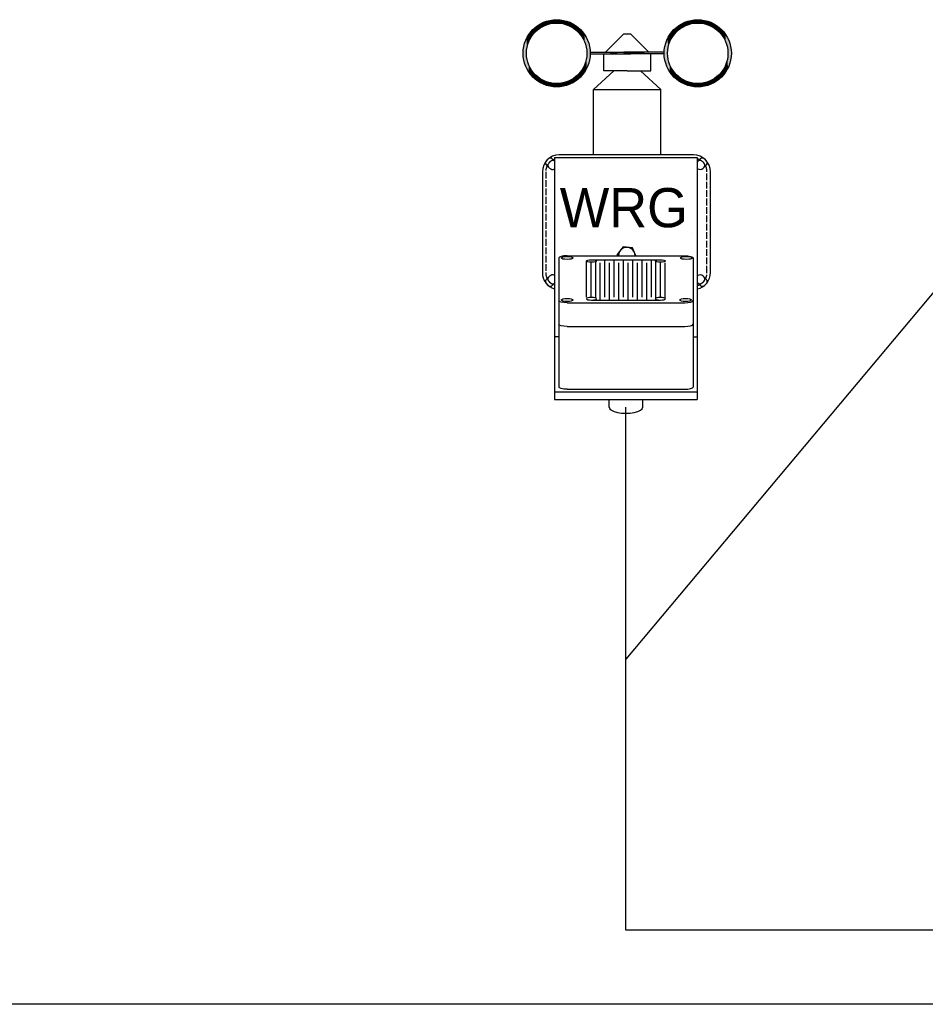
# Model space of a CAD drawing. Header units: millimetres. Extents: x 2709036 to 2756280, y 168165 to 192362.
# Tile 168 of 192: x 2741999 to 2743616, y 174588 to 176346. Entities that reach past the tile are written whole.
import ezdxf

# ---------------------------------------------------------------- set-up
doc = ezdxf.new("R2010")
doc.units = ezdxf.units.MM
doc.header["$MEASUREMENT"] = 0
doc.linetypes.add('ACAD_ISO02W100', pattern=[15, 12, -3])
for name, color, linetype in [('D+H Urządzenia', 30, 'Continuous'), ('DH_SO_HDGs', 3, 'Continuous'), ('DH_SO_NKGs', 14, 'Continuous'), ('DH_SO_YDY', 140, 'Continuous')]:
    doc.layers.add(name, color=color, linetype=linetype)
doc.styles.add('EXPLODED0', font='txt', dxfattribs={"height": 0.2})

msp = doc.modelspace()

# ---------------------------------------------------------------- linework, layer by layer
at = {"layer": 'D+H Urządzenia'}
for p, q in [((2743077.9, 176320.2), (2743045.4, 176287.7)), ((2743077.9, 176320.2), (2743089.9, 176320.2)), ((2743089.9, 176320.2), (2743122.4, 176287.7)), ((2743017.5, 176284.7), (2743090.2, 176284.7)), ((2743017.6, 176287.7), (2743090.2, 176287.7)), ((2743042.4, 176284.7), (2743041.9, 176284.2)), ((2743041.9, 176254.2), (2743041.9, 176284.2)), ((2743077.7, 176287.7), (2743053.9, 176286.2)), ((2743053.9, 176286.2), (2743077.7, 176284.7)), ((2743150.2, 176287.7), (2743077.7, 176287.7)), ((2743150.2, 176284.7), (2743077.7, 176284.7)), ((2743090.2, 176287.7), (2743113.9, 176286.2)), ((2743113.9, 176286.2), (2743090.2, 176284.7)), ((2743125.4, 176284.7), (2743125.9, 176284.2)), ((2743125.9, 176254.2), (2743125.9, 176284.2)), ((2743059.9, 176254.2), (2743023.9, 176221.2)), ((2743083.9, 176254.2), (2743041.9, 176254.2)), ((2743083.9, 176254.2), (2743125.9, 176254.2)), ((2743107.9, 176254.2), (2743143.9, 176221.2)), ((2743023.9, 176104.2), (2743023.9, 176221.2)), ((2743023.9, 176221.2), (2743143.9, 176221.2)), ((2743143.9, 176104.2), (2743143.9, 176221.2)), ((2742954.1, 176099.7), (2743209.1, 176099.7)), ((2742954.1, 176099.7), (2742954.1, 175667.5)), ((2743202.4, 176104.2), (2742962.4, 176104.2)), ((2743021.6, 176099.7), (2743141.6, 176099.7)), ((2743209.1, 176099.7), (2743209.1, 175667.5)), ((2742939.2, 176086.8), (2742945.4, 176080.6)), ((2742949.7, 176097.4), (2742954.1, 176093.1)), ((2743215, 176097.4), (2743208.7, 176091.2)), ((2743225.6, 176086.8), (2743219.3, 176080.6)), ((2742932.4, 176074.2), (2742932.4, 175894.2)), ((2743232.4, 175894.2), (2743232.4, 176074.2)), ((2743197.9, 175963.2), (2743197.9, 175963.2)), ((2742976.6, 175924.2), (2743186.6, 175924.2)), ((2742961.6, 175920.3), (2742961.6, 175689.9)), ((2743011.1, 175850.4), (2743011.1, 175915)), ((2743019.4, 175849.6), (2743019.4, 175911.9)), ((2743020.1, 175917.2), (2743143.1, 175917.2)), ((2743027.6, 175916.2), (2743027.6, 175916.2)), ((2743027.6, 175850.4), (2743027.6, 175913.8)), ((2743035.9, 175845.1), (2743035.9, 175911.9)), ((2743044.2, 175850.4), (2743044.2, 175917.2)), ((2743052.5, 175845.1), (2743052.5, 175911.9)), ((2743060.8, 175850.4), (2743060.8, 175917.2)), ((2743069, 175845.1), (2743069, 175911.9)), ((2743077.3, 175850.4), (2743077.3, 175917.2)), ((2743085.6, 175845.1), (2743085.6, 175911.9)), ((2743093.9, 175850.4), (2743093.9, 175917.2)), ((2743102.2, 175845.1), (2743102.2, 175911.9)), ((2743110.4, 175850.4), (2743110.4, 175917.2)), ((2743118.7, 175845.1), (2743118.7, 175911.9)), ((2743127, 175850.4), (2743127, 175917.2)), ((2743135.3, 175848.5), (2743135.3, 175914)), ((2743143.6, 175850.4), (2743143.6, 175912.8)), ((2743151.8, 175847.9), (2743151.8, 175911.9)), ((2743201.6, 175920.3), (2743201.6, 175689.9)), ((2742939.2, 175881.6), (2742945.4, 175887.9)), ((2742949.7, 175871), (2742954.1, 175875.4)), ((2743215, 175871), (2743208.7, 175877.3)), ((2743225.6, 175881.6), (2743219.3, 175887.9)), ((2742976.6, 175840.4), (2743186.6, 175840.4)), ((2743020.1, 175845.1), (2743143.1, 175845.1)), ((2742976.6, 175798.2), (2743186.6, 175798.2)), ((2742961.6, 175779.7), (2742954.1, 175779.7)), ((2743201.6, 175779.7), (2743209.1, 175779.7)), ((2742954.1, 175681.6), (2743209.1, 175681.6)), ((2742976.6, 175686), (2743186.6, 175686)), ((2742954.1, 175667.5), (2743209.1, 175667.5)), ((2743051.6, 175653.7), (2743051.6, 175667.5)), ((2743111.6, 175653.7), (2743111.6, 175667.5))]:
    msp.add_line(p, q, dxfattribs=at)
at = {"layer": 'D+H Urządzenia', "linetype": 'ACAD_ISO02W100'}
for p, q in [((2742938.4, 176074.2), (2742938.4, 175894.2)), ((2743226.4, 175894.2), (2743226.4, 176074.2))]:
    msp.add_line(p, q, dxfattribs=at)
at = {"layer": 'D+H Urządzenia', "linetype": 'Continuous'}
for p, q in [((2743076.4, 175940.2), (2743066.1, 175926.6)), ((2743067.1, 175924.2), (2743066.1, 175926.6)), ((2743093.4, 175938.2), (2743076.4, 175940.2)), ((2743099.3, 175924.2), (2743093.4, 175938.2))]:
    msp.add_line(p, q, dxfattribs=at)
at = {"layer": 'D+H Urządzenia', "extrusion": (0, -0.258819, 0.965926)}
msp.add_line((2742961.6, 175848.2, 0.6), (2742961.6, 175844.3, -0.1), dxfattribs=at)
at = {"layer": 'D+H Urządzenia'}
for centre, radius in [((2742957.9, 176285.7), 60), ((2743209.9, 176285.7), 60), ((2742957.9, 176285.7), 54), ((2743209.9, 176285.7), 54)]:
    msp.add_circle(centre, radius, dxfattribs=at)
for centre, radius, start, end in [((2742962.4, 176074.2), 30, 90, 180), ((2743202.4, 176074.2), 30, 0, 90), ((2742942.3, 176090), 4.5, 141.7373, 224.9454), ((2742962.4, 176074.2), 30, 128.2627, 141.7373), ((2742946.5, 176090.1), 7.5, 222.7076, 227.1832), ((2742946.6, 176085.8), 4.5, 141.7373, 224.9454), ((2742966.6, 176070), 30, 128.2627, 141.7373), ((2742946.6, 176094.2), 4.5, 45.0546, 128.2627), ((2742950.8, 176090), 4.5, 45.0546, 128.2627), ((2742946.5, 176090.1), 7.5, 42.8168, 47.2924), ((2743213.9, 176090), 4.5, 51.7373, 134.9454), ((2743218.3, 176090.1), 7.5, 132.7076, 137.1832), ((2743218.2, 176094.2), 4.5, 51.7373, 134.9454), ((2743198.1, 176070), 30, 38.2627, 51.7373), ((2743202.4, 176074.2), 30, 38.2627, 51.7373), ((2743218.1, 176085.8), 4.5, 315.0546, 38.2627), ((2743218.3, 176090.1), 7.5, 312.8168, 317.2924), ((2743222.4, 176090), 4.5, 315.0546, 38.2627), ((2742950.7, 176085.9), 7.5, 224.9454, 297.1058), ((2743214, 176085.9), 7.5, 229.0322, 315.0546), ((2742962.4, 175894.2), 30, 180, 254.038), ((2742950.7, 175882.6), 7.5, 62.8942, 135.0546), ((2743202.4, 175894.2), 30, 283.0029, 0), ((2743214, 175882.6), 7.5, 44.9454, 130.9678), ((2742942.3, 175878.4), 4.5, 135.0546, 218.2627), ((2742962.4, 175894.2), 30, 218.2627, 231.7373), ((2742946.5, 175878.3), 7.5, 132.8168, 137.2924), ((2742946.6, 175882.7), 4.5, 135.0546, 218.2627), ((2742966.6, 175898.5), 30, 218.2627, 231.7373), ((2742946.6, 175874.2), 4.5, 231.7373, 314.9454), ((2742950.8, 175878.4), 4.5, 231.7373, 314.9454), ((2742946.5, 175878.3), 7.5, 312.7076, 317.1832), ((2743213.9, 175878.4), 4.5, 225.0546, 308.2627), ((2743218.3, 175878.3), 7.5, 222.8168, 227.2924), ((2743218.2, 175874.2), 4.5, 225.0546, 308.2627), ((2743198.1, 175898.5), 30, 308.2627, 321.7373), ((2743202.4, 175894.2), 30, 308.2627, 321.7373), ((2743218.1, 175882.7), 4.5, 321.7373, 44.9454), ((2743218.3, 175878.3), 7.5, 42.7076, 47.1832), ((2743222.4, 175878.4), 4.5, 321.7373, 44.9454)]:
    msp.add_arc(centre, radius, start, end, dxfattribs=at)
at = {"layer": 'D+H Urządzenia', "linetype": 'ACAD_ISO02W100'}
for centre, start, end in [((2742962.4, 176074.2), 110.1055, 180), ((2743202.4, 176074.2), 63.1949, 73.6652), ((2743202.4, 176074.2), 0, 26.8051), ((2742962.4, 175894.2), 180, 249.8945), ((2743202.4, 175894.2), 286.3348, 0)]:
    msp.add_arc(centre, 24, start, end, dxfattribs=at)
at = {"layer": 'D+H Urządzenia', "linetype": 'Continuous'}
msp.add_arc((2743083.1, 175924.5), 14.8, 358.8263, 181.1737, dxfattribs=at)
at = {"layer": 'D+H Urządzenia'}
for centre, major_axis, ratio, start_param, end_param in [((2742976.6, 175920.3), (-15, 0), 0.258819, 4.712389, 6.283185), ((2743186.6, 175844.3), (15, 0), 0.258819, 4.712389, 6.283185), ((2743186.6, 175802.1), (15, 0), 0.258819, 4.712389, 6.283185), ((2743186.6, 175689.9), (15, 0), 0.258819, 4.712389, 6.283185), ((2743081.6, 175653.7), (-30, 0), 0.349359, 6.283185, 9.424778)]:
    msp.add_ellipse(centre, major_axis=major_axis, ratio=ratio, start_param=start_param, end_param=end_param, dxfattribs=at)
at = {"layer": 'D+H Urządzenia', "extrusion": (-4.996e-16, 1.11022e-15, -1)}
for centre, major_axis in [((2743186.6, 175920.3), (15, 0)), ((2742976.6, 175844.3), (-15, 0)), ((2742976.6, 175802.1), (-15, 0)), ((2742976.6, 175689.9), (-15, 0))]:
    msp.add_ellipse(centre, major_axis=major_axis, ratio=0.258819, start_param=4.712389, end_param=6.283185, dxfattribs=at)
at = {"layer": 'D+H Urządzenia'}
for centre, major_axis in [((2742976.6, 175920.3), (-10.5, 0)), ((2743020.1, 175915), (-8.98, 0)), ((2743143.1, 175915), (-8.98, 0)), ((2743189.6, 175920.3), (-10.5, 0)), ((2742976.6, 175845.3), (-10.5, 0)), ((2743188.1, 175845.3), (-10.5, 0))]:
    msp.add_ellipse(centre, major_axis=major_axis, ratio=0.249272, dxfattribs=at)
at = {"layer": 'D+H Urządzenia', "extrusion": (-4.996e-16, 1.11022e-15, -1)}
for centre in [(2743020.1, 175847.4), (2743143.1, 175847.4)]:
    msp.add_ellipse(centre, major_axis=(-8.98, 0), ratio=0.249272, dxfattribs=at)
at = {"layer": 'D+H Urządzenia', "lineweight": 0}
for points in [[(2742957.9, 176339.7), (2742947.4, 176344.6), (2742957.9, 176345.7)], [(2742957.9, 176339.7), (2742957.9, 176345.7), (2742968.4, 176338.6)], [(2742968.4, 176338.6), (2742957.9, 176345.7), (2742968.4, 176344.6)], [(2743209.9, 176339.7), (2743199.4, 176344.6), (2743209.9, 176345.7)], [(2743209.9, 176339.7), (2743209.9, 176345.7), (2743220.4, 176338.6)], [(2743220.4, 176338.6), (2743209.9, 176345.7), (2743220.4, 176344.6)], [(2742915.5, 176318.7), (2742913, 176325.1), (2742915.5, 176328.1)], [(2742919.7, 176323.9), (2742915.5, 176328.1), (2742919.7, 176331.6)], [(2742924.6, 176327.8), (2742919.7, 176331.6), (2742924.6, 176335.6)], [(2742927.9, 176330.6), (2742924.6, 176335.6), (2742927.9, 176337.3)], [(2742935, 176334.3), (2742927.9, 176337.3), (2742935, 176341.1)], [(2742927.9, 176330.6), (2742927.9, 176337.3), (2742935, 176334.3)], [(2742937.2, 176335.6), (2742935, 176341.1), (2742937.2, 176341.8)], [(2742946.2, 176338.3), (2742937.2, 176341.8), (2742946.2, 176344.5)], [(2742937.2, 176335.6), (2742937.2, 176341.8), (2742946.2, 176338.3)], [(2742947.4, 176338.6), (2742946.2, 176344.5), (2742947.4, 176344.6)], [(2742947.4, 176338.6), (2742947.4, 176344.6), (2742957.9, 176339.7)], [(2742968.4, 176338.6), (2742968.4, 176344.6), (2742969.6, 176338.3)], [(2742969.6, 176338.3), (2742969.6, 176344.5), (2742978.6, 176335.6)], [(2742978.6, 176335.6), (2742969.6, 176344.5), (2742978.6, 176341.8)], [(2742978.6, 176335.6), (2742978.6, 176341.8), (2742980.9, 176334.3)], [(2742980.9, 176334.3), (2742980.9, 176341.1), (2742987.9, 176330.6)], [(2742987.9, 176330.6), (2742987.9, 176337.3), (2742991.2, 176327.8)], [(2742991.2, 176327.8), (2742991.2, 176335.6), (2742996.1, 176323.9)], [(2742996.1, 176323.9), (2742996.1, 176331.6), (2743000.3, 176318.7)], [(2743000.3, 176318.7), (2743000.3, 176328.1), (2743002.8, 176315.7)], [(2743167.5, 176318.7), (2743165, 176325.1), (2743167.5, 176328.1)], [(2743171.7, 176323.9), (2743167.5, 176328.1), (2743171.7, 176331.6)], [(2743176.6, 176327.8), (2743171.7, 176331.6), (2743176.6, 176335.6)], [(2743179.9, 176330.6), (2743176.6, 176335.6), (2743179.9, 176337.3)], [(2743187, 176334.3), (2743179.9, 176337.3), (2743187, 176341.1)], [(2743179.9, 176330.6), (2743179.9, 176337.3), (2743187, 176334.3)], [(2743189.2, 176335.6), (2743187, 176341.1), (2743189.2, 176341.8)], [(2743198.2, 176338.3), (2743189.2, 176341.8), (2743198.2, 176344.5)], [(2743189.2, 176335.6), (2743189.2, 176341.8), (2743198.2, 176338.3)], [(2743199.4, 176338.6), (2743198.2, 176344.5), (2743199.4, 176344.6)], [(2743199.4, 176338.6), (2743199.4, 176344.6), (2743209.9, 176339.7)], [(2743220.4, 176338.6), (2743220.4, 176344.6), (2743221.6, 176338.3)], [(2743221.6, 176338.3), (2743221.6, 176344.5), (2743230.6, 176335.6)], [(2743230.6, 176335.6), (2743221.6, 176344.5), (2743230.6, 176341.8)], [(2743230.6, 176335.6), (2743230.6, 176341.8), (2743232.9, 176334.3)], [(2743232.9, 176334.3), (2743232.9, 176341.1), (2743239.9, 176330.6)], [(2743239.9, 176330.6), (2743239.9, 176337.3), (2743243.2, 176327.8)], [(2743243.2, 176327.8), (2743243.2, 176335.6), (2743248.1, 176323.9)], [(2743248.1, 176323.9), (2743248.1, 176331.6), (2743252.3, 176318.7)], [(2743252.3, 176318.7), (2743252.3, 176328.1), (2743254.8, 176315.7)], [(2742903.9, 176260), (2742902.5, 176308.6), (2742903.9, 176311.3)], [(2742905, 176296.2), (2742903.9, 176311.3), (2742905, 176313.3)], [(2742908, 176306.3), (2742905, 176313.3), (2742908, 176319)], [(2742913, 176315.7), (2742908, 176319), (2742913, 176325.1)], [(2742908, 176306.3), (2742908, 176319), (2742908, 176319)], [(2743002.8, 176315.7), (2743002.8, 176325.1), (2743007.8, 176306.3)], [(2743007.8, 176306.3), (2743007.8, 176319), (2743007.8, 176306.3)], [(2743007.8, 176306.3), (2743007.8, 176319), (2743010.9, 176296.2)], [(2743010.9, 176296.2), (2743010.9, 176313.3), (2743011.9, 176285.7)], [(2743155.9, 176260), (2743154.5, 176308.6), (2743155.9, 176311.3)], [(2743157, 176296.2), (2743155.9, 176311.3), (2743157, 176313.3)], [(2743160, 176306.3), (2743157, 176313.3), (2743160, 176319)], [(2743165, 176315.7), (2743160, 176319), (2743165, 176325.1)], [(2743160, 176306.3), (2743160, 176319), (2743160, 176319)], [(2743254.8, 176315.7), (2743254.8, 176325.1), (2743259.8, 176306.3)], [(2743259.8, 176306.3), (2743259.8, 176319), (2743259.8, 176306.3)], [(2743259.8, 176306.3), (2743259.8, 176319), (2743262.9, 176296.2)], [(2743262.9, 176296.2), (2743262.9, 176313.3), (2743263.9, 176285.7)], [(2742899.1, 176274), (2742897.9, 176285.7), (2742899.1, 176297.4)], [(2742902.5, 176262.7), (2742899.1, 176297.4), (2742902.5, 176308.6)], [(2742899.1, 176274), (2742899.1, 176297.4), (2742902.5, 176262.7)], [(2742902.5, 176262.7), (2742902.5, 176308.6), (2742903.9, 176260)], [(2743151.1, 176274), (2743149.9, 176285.7), (2743151.1, 176297.4)], [(2743154.5, 176262.7), (2743151.1, 176297.4), (2743154.5, 176308.6)], [(2743151.1, 176274), (2743151.1, 176297.4), (2743154.5, 176262.7)], [(2743154.5, 176262.7), (2743154.5, 176308.6), (2743155.9, 176260)], [(2742903.9, 176260), (2742903.9, 176285.7), (2742905, 176258.1)], [(2742905, 176258.1), (2742905, 176275.1), (2742908, 176252.3)], [(2743010.9, 176258.1), (2743007.8, 176265), (2743010.9, 176275.1)], [(2743011.9, 176260), (2743010.9, 176275.1), (2743011.9, 176285.7)], [(2743155.9, 176260), (2743155.9, 176285.7), (2743157, 176258.1)], [(2743157, 176258.1), (2743157, 176275.1), (2743160, 176252.3)], [(2743262.9, 176258.1), (2743259.8, 176265), (2743262.9, 176275.1)], [(2743263.9, 176260), (2743262.9, 176275.1), (2743263.9, 176285.7)], [(2742908, 176252.3), (2742908, 176265), (2742908, 176252.3)], [(2742908, 176252.3), (2742908, 176265), (2742913, 176246.3)], [(2743007.8, 176252.3), (2743002.8, 176255.7), (2743007.8, 176265)], [(2743007.8, 176252.3), (2743007.8, 176265), (2743007.8, 176265)], [(2743160, 176252.3), (2743160, 176265), (2743160, 176252.3)], [(2743160, 176252.3), (2743160, 176265), (2743165, 176246.3)], [(2743259.8, 176252.3), (2743254.8, 176255.7), (2743259.8, 176265)], [(2743259.8, 176252.3), (2743259.8, 176265), (2743259.8, 176265)], [(2742913, 176246.3), (2742913, 176255.7), (2742915.5, 176243.2)], [(2742915.5, 176243.2), (2742915.5, 176252.7), (2742919.7, 176239.8)], [(2742919.7, 176239.8), (2742919.7, 176247.5), (2742924.6, 176235.8)], [(2742924.6, 176235.8), (2742924.6, 176243.5), (2742927.9, 176234)], [(2742927.9, 176234), (2742927.9, 176240.8), (2742935, 176230.2)], [(2742987.9, 176234), (2742980.9, 176237), (2742987.9, 176240.8)], [(2742991.2, 176235.8), (2742987.9, 176240.8), (2742991.2, 176243.5)], [(2742996.1, 176239.8), (2742991.2, 176243.5), (2742996.1, 176247.5)], [(2743000.3, 176243.2), (2742996.1, 176247.5), (2743000.3, 176252.7)], [(2743002.8, 176246.3), (2743000.3, 176252.7), (2743002.8, 176255.7)], [(2743165, 176246.3), (2743165, 176255.7), (2743167.5, 176243.2)], [(2743167.5, 176243.2), (2743167.5, 176252.7), (2743171.7, 176239.8)], [(2743171.7, 176239.8), (2743171.7, 176247.5), (2743176.6, 176235.8)], [(2743176.6, 176235.8), (2743176.6, 176243.5), (2743179.9, 176234)], [(2743179.9, 176234), (2743179.9, 176240.8), (2743187, 176230.2)], [(2743239.9, 176234), (2743232.9, 176237), (2743239.9, 176240.8)], [(2743243.2, 176235.8), (2743239.9, 176240.8), (2743243.2, 176243.5)], [(2743248.1, 176239.8), (2743243.2, 176243.5), (2743248.1, 176247.5)], [(2743252.3, 176243.2), (2743248.1, 176247.5), (2743252.3, 176252.7)], [(2743254.8, 176246.3), (2743252.3, 176252.7), (2743254.8, 176255.7)], [(2742935, 176230.2), (2742935, 176237), (2742937.2, 176229.5)], [(2742937.2, 176229.5), (2742937.2, 176235.8), (2742946.2, 176226.8)], [(2742946.2, 176226.8), (2742937.2, 176235.8), (2742946.2, 176233.1)], [(2742946.2, 176226.8), (2742946.2, 176233.1), (2742947.4, 176226.7)], [(2742947.4, 176226.7), (2742947.4, 176232.7), (2742957.9, 176225.7)], [(2742957.9, 176225.7), (2742947.4, 176232.7), (2742957.9, 176231.7)], [(2742968.4, 176226.7), (2742957.9, 176231.7), (2742968.4, 176232.7)], [(2742957.9, 176225.7), (2742957.9, 176231.7), (2742968.4, 176226.7)], [(2742969.6, 176226.8), (2742968.4, 176232.7), (2742969.6, 176233.1)], [(2742978.6, 176229.5), (2742969.6, 176233.1), (2742978.6, 176235.8)], [(2742969.6, 176226.8), (2742969.6, 176233.1), (2742978.6, 176229.5)], [(2742980.9, 176230.2), (2742978.6, 176235.8), (2742980.9, 176237)], [(2742980.9, 176230.2), (2742980.9, 176237), (2742987.9, 176234)], [(2743187, 176230.2), (2743187, 176237), (2743189.2, 176229.5)], [(2743189.2, 176229.5), (2743189.2, 176235.8), (2743198.2, 176226.8)], [(2743198.2, 176226.8), (2743189.2, 176235.8), (2743198.2, 176233.1)], [(2743198.2, 176226.8), (2743198.2, 176233.1), (2743199.4, 176226.7)], [(2743199.4, 176226.7), (2743199.4, 176232.7), (2743209.9, 176225.7)], [(2743209.9, 176225.7), (2743199.4, 176232.7), (2743209.9, 176231.7)], [(2743220.4, 176226.7), (2743209.9, 176231.7), (2743220.4, 176232.7)], [(2743209.9, 176225.7), (2743209.9, 176231.7), (2743220.4, 176226.7)], [(2743221.6, 176226.8), (2743220.4, 176232.7), (2743221.6, 176233.1)], [(2743230.6, 176229.5), (2743221.6, 176233.1), (2743230.6, 176235.8)], [(2743221.6, 176226.8), (2743221.6, 176233.1), (2743230.6, 176229.5)], [(2743232.9, 176230.2), (2743230.6, 176235.8), (2743232.9, 176237)], [(2743232.9, 176230.2), (2743232.9, 176237), (2743239.9, 176234)]]:
    msp.add_solid(points, dxfattribs=at)
at = {"layer": 'D+H Urządzenia', "lineweight": 0, "extrusion": (0, 0, -1)}
for points in [[(-2742915.5, 176318.7), (-2742915.5, 176328.1), (-2742919.7, 176323.9)], [(-2742919.7, 176323.9), (-2742919.7, 176331.6), (-2742924.6, 176327.8)], [(-2742924.6, 176327.8), (-2742924.6, 176335.6), (-2742927.9, 176330.6)], [(-2742935, 176334.3), (-2742935, 176341.1), (-2742937.2, 176335.6)], [(-2742946.2, 176338.3), (-2742946.2, 176344.5), (-2742947.4, 176338.6)], [(-2742969.6, 176338.3), (-2742968.4, 176344.6), (-2742969.6, 176344.5)], [(-2742980.9, 176334.3), (-2742978.6, 176341.8), (-2742980.9, 176341.1)], [(-2742987.9, 176330.6), (-2742980.9, 176341.1), (-2742987.9, 176337.3)], [(-2742991.2, 176327.8), (-2742987.9, 176337.3), (-2742991.2, 176335.6)], [(-2742996.1, 176323.9), (-2742991.2, 176335.6), (-2742996.1, 176331.6)], [(-2743000.3, 176318.7), (-2742996.1, 176331.6), (-2743000.3, 176328.1)], [(-2743002.8, 176315.7), (-2743000.3, 176328.1), (-2743002.8, 176325.1)], [(-2743167.5, 176318.7), (-2743167.5, 176328.1), (-2743171.7, 176323.9)], [(-2743171.7, 176323.9), (-2743171.7, 176331.6), (-2743176.6, 176327.8)], [(-2743176.6, 176327.8), (-2743176.6, 176335.6), (-2743179.9, 176330.6)], [(-2743187, 176334.3), (-2743187, 176341.1), (-2743189.2, 176335.6)], [(-2743198.2, 176338.3), (-2743198.2, 176344.5), (-2743199.4, 176338.6)], [(-2743221.6, 176338.3), (-2743220.4, 176344.6), (-2743221.6, 176344.5)], [(-2743232.9, 176334.3), (-2743230.6, 176341.8), (-2743232.9, 176341.1)], [(-2743239.9, 176330.6), (-2743232.9, 176341.1), (-2743239.9, 176337.3)], [(-2743243.2, 176327.8), (-2743239.9, 176337.3), (-2743243.2, 176335.6)], [(-2743248.1, 176323.9), (-2743243.2, 176335.6), (-2743248.1, 176331.6)], [(-2743252.3, 176318.7), (-2743248.1, 176331.6), (-2743252.3, 176328.1)], [(-2743254.8, 176315.7), (-2743252.3, 176328.1), (-2743254.8, 176325.1)], [(-2742903.9, 176285.7), (-2742903.9, 176311.3), (-2742905, 176296.2)], [(-2742905, 176296.2), (-2742905, 176313.3), (-2742908, 176306.3)], [(-2742908, 176306.3), (-2742908, 176319), (-2742908, 176306.3)], [(-2742908, 176306.3), (-2742908, 176319), (-2742913, 176315.7)], [(-2742913, 176315.7), (-2742913, 176325.1), (-2742915.5, 176318.7)], [(-2743007.8, 176306.3), (-2743002.8, 176325.1), (-2743007.8, 176319)], [(-2743007.8, 176306.3), (-2743007.8, 176319), (-2743007.8, 176319)], [(-2743010.9, 176296.2), (-2743007.8, 176319), (-2743010.9, 176313.3)], [(-2743011.9, 176285.7), (-2743010.9, 176313.3), (-2743011.9, 176311.3)], [(-2743011.9, 176260), (-2743011.9, 176311.3), (-2743013.3, 176262.7)], [(-2743013.3, 176262.7), (-2743011.9, 176311.3), (-2743013.3, 176308.6)], [(-2743155.9, 176285.7), (-2743155.9, 176311.3), (-2743157, 176296.2)], [(-2743157, 176296.2), (-2743157, 176313.3), (-2743160, 176306.3)], [(-2743160, 176306.3), (-2743160, 176319), (-2743160, 176306.3)], [(-2743160, 176306.3), (-2743160, 176319), (-2743165, 176315.7)], [(-2743165, 176315.7), (-2743165, 176325.1), (-2743167.5, 176318.7)], [(-2743259.8, 176306.3), (-2743254.8, 176325.1), (-2743259.8, 176319)], [(-2743259.8, 176306.3), (-2743259.8, 176319), (-2743259.8, 176319)], [(-2743262.9, 176296.2), (-2743259.8, 176319), (-2743262.9, 176313.3)], [(-2743263.9, 176285.7), (-2743262.9, 176313.3), (-2743263.9, 176311.3)], [(-2743263.9, 176260), (-2743263.9, 176311.3), (-2743265.3, 176262.7)], [(-2743265.3, 176262.7), (-2743263.9, 176311.3), (-2743265.3, 176308.6)], [(-2743013.3, 176262.7), (-2743013.3, 176308.6), (-2743016.8, 176274)], [(-2743016.8, 176274), (-2743013.3, 176308.6), (-2743016.8, 176297.4)], [(-2743016.8, 176274), (-2743016.8, 176297.4), (-2743017.9, 176285.7)], [(-2743265.3, 176262.7), (-2743265.3, 176308.6), (-2743268.8, 176274)], [(-2743268.8, 176274), (-2743265.3, 176308.6), (-2743268.8, 176297.4)], [(-2743268.8, 176274), (-2743268.8, 176297.4), (-2743269.9, 176285.7)], [(-2742905, 176258.1), (-2742903.9, 176285.7), (-2742905, 176275.1)], [(-2742908, 176252.3), (-2742905, 176275.1), (-2742908, 176265)], [(-2743010.9, 176258.1), (-2743010.9, 176275.1), (-2743011.9, 176260)], [(-2743157, 176258.1), (-2743155.9, 176285.7), (-2743157, 176275.1)], [(-2743160, 176252.3), (-2743157, 176275.1), (-2743160, 176265)], [(-2743262.9, 176258.1), (-2743262.9, 176275.1), (-2743263.9, 176260)], [(-2742908, 176252.3), (-2742908, 176265), (-2742908, 176265)], [(-2742913, 176246.3), (-2742908, 176265), (-2742913, 176255.7)], [(-2743007.8, 176252.3), (-2743007.8, 176265), (-2743007.8, 176252.3)], [(-2743007.8, 176252.3), (-2743007.8, 176265), (-2743010.9, 176258.1)], [(-2743160, 176252.3), (-2743160, 176265), (-2743160, 176265)], [(-2743165, 176246.3), (-2743160, 176265), (-2743165, 176255.7)], [(-2743259.8, 176252.3), (-2743259.8, 176265), (-2743259.8, 176252.3)], [(-2743259.8, 176252.3), (-2743259.8, 176265), (-2743262.9, 176258.1)], [(-2742915.5, 176243.2), (-2742913, 176255.7), (-2742915.5, 176252.7)], [(-2742919.7, 176239.8), (-2742915.5, 176252.7), (-2742919.7, 176247.5)], [(-2742924.6, 176235.8), (-2742919.7, 176247.5), (-2742924.6, 176243.5)], [(-2742927.9, 176234), (-2742924.6, 176243.5), (-2742927.9, 176240.8)], [(-2742935, 176230.2), (-2742927.9, 176240.8), (-2742935, 176237)], [(-2742987.9, 176234), (-2742987.9, 176240.8), (-2742991.2, 176235.8)], [(-2742991.2, 176235.8), (-2742991.2, 176243.5), (-2742996.1, 176239.8)], [(-2742996.1, 176239.8), (-2742996.1, 176247.5), (-2743000.3, 176243.2)], [(-2743000.3, 176243.2), (-2743000.3, 176252.7), (-2743002.8, 176246.3)], [(-2743002.8, 176246.3), (-2743002.8, 176255.7), (-2743007.8, 176252.3)], [(-2743167.5, 176243.2), (-2743165, 176255.7), (-2743167.5, 176252.7)], [(-2743171.7, 176239.8), (-2743167.5, 176252.7), (-2743171.7, 176247.5)], [(-2743176.6, 176235.8), (-2743171.7, 176247.5), (-2743176.6, 176243.5)], [(-2743179.9, 176234), (-2743176.6, 176243.5), (-2743179.9, 176240.8)], [(-2743187, 176230.2), (-2743179.9, 176240.8), (-2743187, 176237)], [(-2743239.9, 176234), (-2743239.9, 176240.8), (-2743243.2, 176235.8)], [(-2743243.2, 176235.8), (-2743243.2, 176243.5), (-2743248.1, 176239.8)], [(-2743248.1, 176239.8), (-2743248.1, 176247.5), (-2743252.3, 176243.2)], [(-2743252.3, 176243.2), (-2743252.3, 176252.7), (-2743254.8, 176246.3)], [(-2743254.8, 176246.3), (-2743254.8, 176255.7), (-2743259.8, 176252.3)], [(-2742937.2, 176229.5), (-2742935, 176237), (-2742937.2, 176235.8)], [(-2742947.4, 176226.7), (-2742946.2, 176233.1), (-2742947.4, 176232.7)], [(-2742968.4, 176226.7), (-2742968.4, 176232.7), (-2742969.6, 176226.8)], [(-2742978.6, 176229.5), (-2742978.6, 176235.8), (-2742980.9, 176230.2)], [(-2743189.2, 176229.5), (-2743187, 176237), (-2743189.2, 176235.8)], [(-2743199.4, 176226.7), (-2743198.2, 176233.1), (-2743199.4, 176232.7)], [(-2743220.4, 176226.7), (-2743220.4, 176232.7), (-2743221.6, 176226.8)], [(-2743230.6, 176229.5), (-2743230.6, 176235.8), (-2743232.9, 176230.2)]]:
    msp.add_solid(points, dxfattribs=at)
at = {"layer": 'DH_SO_HDGs', "color": 252}
msp.add_line((2743702.4, 175944.5), (2743081.6, 175204.2), dxfattribs=at)
at = {"layer": 'DH_SO_NKGs'}
msp.add_line((2743881.6, 174588), (2741326.3, 174588), dxfattribs=at)
at = {"layer": 'DH_SO_YDY'}
for p, q in [((2743081.6, 174720.4), (2743081.6, 175653.7)), ((2743881.6, 174720.4), (2743081.6, 174720.4))]:
    msp.add_line(p, q, dxfattribs=at)

# ---------------------------------------------------------------- texts
at = {"layer": 'D+H Urządzenia', "linetype": 'Continuous', "style": 'EXPLODED0'}
msp.add_text('WRG', height=70, dxfattribs=at).set_placement((2742963.5, 175975.1))

doc.saveas('drawing.dxf')
